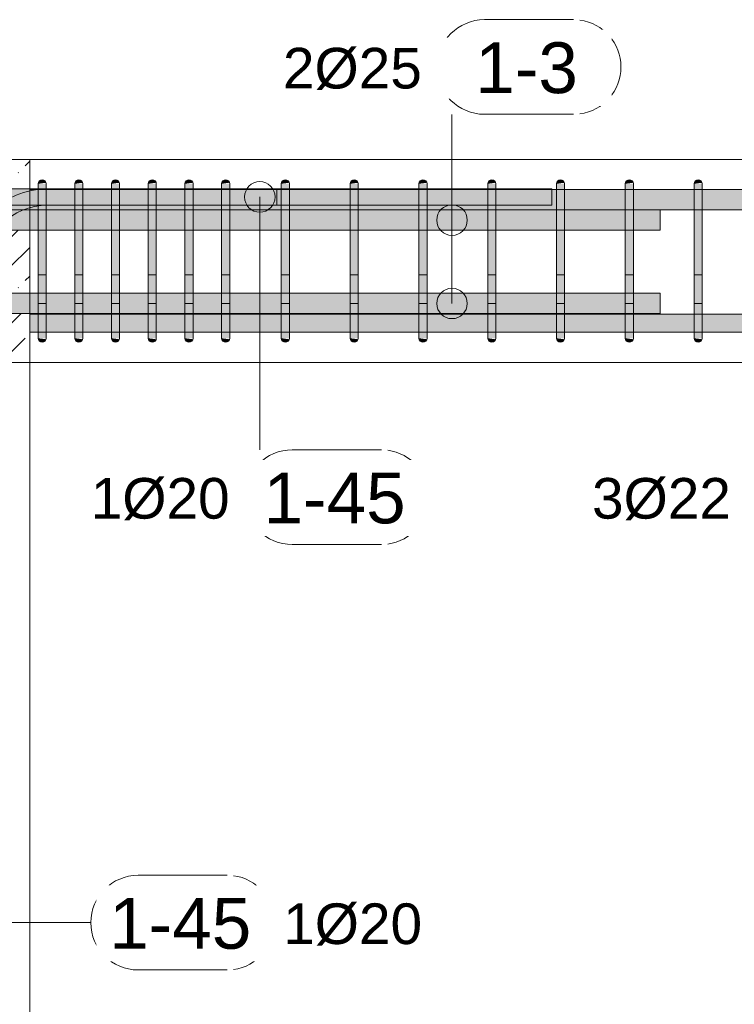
# Model space of a CAD drawing. Header units: millimetres. Extents: x 4307 to 42792, y 1610 to 10025.
# Tile 208 of 256: x 31485 to 32364, y 7881 to 9092. Entities that reach past the tile are written whole.
import ezdxf

# ---------------------------------------------------------------- set-up
doc = ezdxf.new("R2010")
doc.units = ezdxf.units.MM
for name, color, linetype, lineweight in [('S-BEAM', 12, 'Continuous', 9), ('S-COLS', 52, 'Continuous', 9), ('S-RBAR', 171, 'Continuous', 5), ('S-RBAR-IDEN', 171, 'Continuous', 5)]:
    doc.layers.add(name, color=color, linetype=linetype, lineweight=lineweight)
doc.styles.add('Arial', font='arial.ttf', dxfattribs={"height": 50})
doc.styles.add('Arial_1', font='arial.ttf', dxfattribs={"height": 62.5})

# ---------------------------------------------------------------- blocks, each defined once
blk = doc.blocks.new('Popisek výztuže - _Typ_ množství_LEVÝ-573731-V3')
at = {"layer": 'S-RBAR-IDEN'}
for p, q in [((5555.8, 9108.9), (5446.1, 9108.9)), ((5446.1, 8992.5), (5555.8, 8992.5))]:
    blk.add_line(p, q, dxfattribs=at)
for centre, start, end in [((5446.1, 9050.7), 90, 270), ((5555.8, 9050.7), 277.6434, 82.3566)]:
    blk.add_arc(centre, 58.2, start, end, dxfattribs=at)
blk = doc.blocks.new('Popisek výztuže - _Typ_ množství_PRAVÝ-500031-V3')
at = {"layer": 'S-RBAR-IDEN'}
for p, q in [((16609.1, 9085.5), (16499.4, 9085.5)), ((16499.4, 8969.1), (16609.1, 8969.1))]:
    blk.add_line(p, q, dxfattribs=at)
for centre, start, end in [((16499.4, 9027.3), 90, 270), ((16609.1, 9027.3), 277.6434, 82.3566)]:
    blk.add_arc(centre, 58.2, start, end, dxfattribs=at)

msp = doc.modelspace()

# ---------------------------------------------------------------- hatches: boundary and pattern name
at = {"layer": 'S-BEAM', "lineweight": 5}
h = msp.add_hatch(dxfattribs=at)
h.set_pattern_fill('FP_3', color=256, style=0, pattern_type=2)
h.set_pattern_definition([(45, (36176.34, 5500.453), (-35.35534, 35.35534), []), (45, (36211.697, 5500.453), (-17.67767, 53.033), [25, -12.5, 0.8382, -11.662])])
h.paths.add_polyline_path([(31047.4, 8670), (31082.3, 8670), (31082.3, 8702.9), (31081.2, 8703.8), (31076, 8710.9), (31073.4, 8717.2), (31072.4, 8726.4), (31072.4, 8865), (31073.4, 8872.8), (31076.4, 8880), (31081.2, 8886.2), (31088.2, 8891.3), (31094.6, 8894), (31102.4, 8895), (31442.4, 8895), (31450.1, 8894), (31457.4, 8891), (31463.6, 8886.2), (31465.4, 8883.8), (31497.4, 8883.8), (31497.4, 8920), (31047.4, 8920), (31047.4, 8711.3)])
h.paths.add_polyline_path([(31102.3, 8670), (31108.6, 8670), (31108.6, 8695), (31102.3, 8695), (31102.3, 8681.1)])
h.paths.add_polyline_path([(31286.4, 8670), (31402.9, 8670), (31402.9, 8695), (31128.6, 8695), (31128.6, 8670), (31199.1, 8670)])
h.paths.add_polyline_path([(31497.4, 8670), (31497.4, 8730.3), (31472.4, 8730.2), (31472.4, 8725), (31471.4, 8717.2), (31468.4, 8710), (31463.6, 8703.8), (31456.5, 8698.7), (31450.1, 8696), (31442.4, 8695), (31439.4, 8695), (31439.4, 8670), (31461.1, 8670)])
h.paths.add_polyline_path([(31128.6, 8705), (31402.9, 8705), (31402.9, 8722.1), (31395.5, 8729.4), (31149.3, 8729.4), (31128.6, 8708.8)])
h.paths.add_polyline_path([(31442.4, 8705), (31447.6, 8705.7), (31452.4, 8707.7), (31456.9, 8711.3), (31459.7, 8715), (31461.7, 8719.8), (31462.4, 8725), (31461.7, 8729.4), (31439.4, 8729.4), (31439.4, 8705.4)])
h.paths.add_polyline_path([(31102.4, 8705), (31108.6, 8706.1), (31108.6, 8729.4), (31102.3, 8729.4), (31102.3, 8705)])
h.paths.add_polyline_path([(31128.6, 8722.9), (31135.1, 8729.4), (31128.6, 8729.4)])
h.paths.add_polyline_path([(31440.4, 8755.3), (31439.4, 8756.3), (31439.4, 8755.3)])
h.paths.add_polyline_path([(31454.5, 8755.3), (31462.4, 8755.3), (31462.4, 8832.8), (31457, 8832.8), (31450.1, 8823.8), (31442.1, 8804.5), (31439.4, 8783.8), (31439.4, 8770.4)])
h.paths.add_polyline_path([(31128.6, 8755.3), (31402.9, 8755.3), (31402.9, 8832.8), (31128.6, 8832.8), (31128.6, 8783.8)])
h.paths.add_polyline_path([(31108.6, 8755.3), (31108.6, 8759.5), (31104.4, 8755.3)])
h.paths.add_polyline_path([(31472.4, 8755.3), (31497.4, 8755.3), (31497.4, 8832.8), (31472.4, 8832.8), (31472.4, 8771.7)])
h.paths.add_polyline_path([(31102.3, 8767.4), (31108.6, 8773.6), (31108.6, 8813.8), (31105.8, 8807), (31103.2, 8795.5), (31102.3, 8781.6), (31102.3, 8771.7)])
h.paths.add_polyline_path([(31082.4, 8784.5), (31083.4, 8798.5), (31086.6, 8812.8), (31094.8, 8832), (31095.2, 8832.8), (31082.4, 8832.8), (31082.4, 8795.5)])
h.paths.add_polyline_path([(31422.9, 8809.9), (31432.4, 8832.8), (31422.9, 8832.8), (31422.9, 8811.6)])
h.paths.add_polyline_path([(31153.5, 8857.8), (31402.9, 8857.8), (31402.9, 8863.8), (31179.7, 8863.7), (31162.8, 8861.4), (31155.4, 8858.6)])
h.paths.add_polyline_path([(31108.6, 8857.8), (31108.6, 8873.8), (31128.6, 8873.8), (31128.6, 8867.1), (31135.1, 8872), (31157.9, 8880.8), (31180.2, 8883.8), (31199.1, 8883.8), (31448.8, 8883.8), (31447.6, 8884.3), (31442.4, 8885), (31102.4, 8885), (31097.2, 8884.3), (31092.4, 8882.3), (31088.2, 8879.1), (31085.1, 8875), (31083.1, 8870.2), (31082.4, 8865), (31082.4, 8857.8)])
h.paths.add_polyline_path([(31453, 8857.8), (31460.8, 8863.8), (31422.9, 8863.8), (31422.9, 8857.8), (31448.7, 8857.8)])
h.paths.add_polyline_path([(31490.8, 8857.8), (31497.4, 8857.8), (31497.4, 8860.5)])
h.paths.add_polyline_path([(31128.6, 8873.8), (31108.9, 8876.4), (31109.9, 8878.8), (31111.8, 8881.1), (31113.6, 8882.5), (31116, 8883.5), (31118.6, 8883.8), (31121.2, 8883.5), (31123.6, 8882.5), (31125.6, 8880.9), (31127.2, 8878.8), (31128.2, 8876.4)])
at = {"layer": 'S-RBAR'}
for points in [[(31507.5, 8890), (31517.4, 8891.3), (31516.9, 8892.5), (31516.1, 8893.5), (31515, 8894.3), (31513.8, 8894.8), (31512.5, 8895), (31511.2, 8894.8), (31510, 8894.3), (31509, 8893.5), (31508.1, 8892.4), (31507.7, 8891.3)], [(31517.5, 8865), (31517.5, 8890), (31507.5, 8890), (31507.5, 8865)], [(31552.6, 8890), (31562.5, 8891.3), (31562, 8892.5), (31561.2, 8893.5), (31560.1, 8894.3), (31558.9, 8894.8), (31557.6, 8895), (31556.3, 8894.8), (31555.1, 8894.3), (31554.1, 8893.5), (31553.3, 8892.4), (31552.8, 8891.3)], [(31562.6, 8865), (31562.6, 8890), (31552.6, 8890), (31552.6, 8865)], [(31597.7, 8890), (31607.6, 8891.3), (31607.1, 8892.5), (31606.3, 8893.5), (31605.2, 8894.3), (31604, 8894.8), (31602.7, 8895), (31601.5, 8894.8), (31600.2, 8894.3), (31599.2, 8893.5), (31598.4, 8892.4), (31597.9, 8891.3)], [(31607.7, 8865), (31607.7, 8890), (31597.7, 8890), (31597.7, 8865)], [(31642.9, 8890), (31652.7, 8891.3), (31652.2, 8892.5), (31651.4, 8893.5), (31650.4, 8894.3), (31649.1, 8894.8), (31647.9, 8895), (31646.6, 8894.8), (31645.4, 8894.3), (31644.3, 8893.5), (31643.5, 8892.4), (31643, 8891.3)], [(31652.9, 8865), (31652.9, 8890), (31642.9, 8890), (31642.9, 8865)], [(31688, 8890), (31697.8, 8891.3), (31697.3, 8892.5), (31696.5, 8893.5), (31695.5, 8894.3), (31694.3, 8894.8), (31693, 8895), (31691.7, 8894.8), (31690.5, 8894.3), (31689.4, 8893.5), (31688.6, 8892.4), (31688.1, 8891.3)], [(31698, 8865), (31698, 8890), (31688, 8890), (31688, 8865)], [(31733.1, 8890), (31742.9, 8891.3), (31742.4, 8892.5), (31741.6, 8893.5), (31740.6, 8894.3), (31739.4, 8894.8), (31738.1, 8895), (31736.8, 8894.8), (31735.6, 8894.3), (31734.5, 8893.5), (31733.7, 8892.4), (31733.2, 8891.3)], [(31743.1, 8865), (31743.1, 8890), (31733.1, 8890), (31733.1, 8865)], [(31806.5, 8890), (31816.4, 8891.3), (31815.9, 8892.5), (31815.1, 8893.5), (31814, 8894.3), (31812.8, 8894.8), (31811.5, 8895), (31810.3, 8894.8), (31809, 8894.3), (31808, 8893.5), (31807.2, 8892.4), (31806.7, 8891.3)], [(31816.5, 8865), (31816.4, 8890), (31806.5, 8890), (31806.5, 8865), (31810.3, 8865)], [(31891.2, 8890), (31901, 8891.3), (31900.5, 8892.5), (31899.7, 8893.5), (31897.7, 8894.7), (31897.5, 8894.8), (31896.2, 8895), (31894.9, 8894.8), (31893.7, 8894.3), (31892.6, 8893.5), (31891.8, 8892.4), (31891.3, 8891.3)], [(31901.2, 8865), (31901, 8890), (31891.2, 8890), (31891.2, 8865), (31897.7, 8865)], [(31975.8, 8890), (31985.6, 8891.3), (31985, 8892.7), (31984.3, 8893.5), (31983.3, 8894.3), (31982.1, 8894.8), (31980.8, 8895), (31979.5, 8894.8), (31978.3, 8894.3), (31977.2, 8893.5), (31976.4, 8892.4), (31975.9, 8891.3)], [(31985.8, 8865), (31985.6, 8890), (31975.8, 8890), (31975.8, 8865), (31985, 8865)], [(32060.4, 8890), (32070.2, 8891.3), (32069.7, 8892.5), (32068.9, 8893.5), (32067.9, 8894.3), (32066.7, 8894.8), (32065.4, 8895), (32064.1, 8894.8), (32062.9, 8894.3), (32061.9, 8893.5), (32061, 8892.4), (32060.6, 8891.3)], [(32070.4, 8865), (32070.4, 8890), (32060.4, 8890), (32060.4, 8865)], [(32145, 8890), (32154.8, 8891.3), (32154.3, 8892.5), (32153.5, 8893.5), (32152.5, 8894.3), (32151.3, 8894.8), (32150, 8895), (32148.7, 8894.8), (32147.5, 8894.3), (32146.5, 8893.5), (32145.6, 8892.4), (32145.2, 8891.3)], [(32155, 8865), (32155, 8890), (32145, 8890), (32145, 8865)], [(32229.6, 8890), (32239.5, 8891.3), (32239, 8892.5), (32238.2, 8893.5), (32237.1, 8894.3), (32235.9, 8894.8), (32234.6, 8895), (32233.3, 8894.8), (32232.1, 8894.3), (32231.1, 8893.5), (32230.2, 8892.4), (32229.8, 8891.3)], [(32239.6, 8865), (32239.6, 8890), (32229.6, 8890), (32229.6, 8865)], [(32314.2, 8890), (32324.1, 8891.3), (32323.6, 8892.5), (32322.8, 8893.5), (32321.7, 8894.3), (32320.5, 8894.8), (32319.2, 8895), (32317.9, 8894.8), (32316.7, 8894.3), (32315.7, 8893.5), (32314.9, 8892.4), (32314.4, 8891.3)], [(32324.2, 8865), (32324.2, 8890), (32314.2, 8890), (32314.2, 8865)], [(31517.5, 8725), (31517.5, 8865), (31507.5, 8865), (31507.5, 8725)], [(31562.6, 8725), (31562.6, 8865), (31552.6, 8865), (31552.6, 8725)], [(31607.7, 8725), (31607.7, 8865), (31597.7, 8865), (31597.7, 8725)], [(31652.9, 8725), (31652.9, 8865), (31642.9, 8865), (31642.9, 8725)], [(31698, 8725), (31698, 8865), (31688, 8865), (31688, 8725)], [(31743.1, 8725), (31743.1, 8865), (31733.1, 8865), (31733.1, 8725)], [(31816.5, 8725), (31816.5, 8865), (31806.5, 8865), (31806.5, 8725), (31810.3, 8725)], [(31897.7, 8725), (31901.2, 8725), (31901.2, 8865), (31891.2, 8865), (31891.2, 8725)], [(31985.8, 8725), (31985.8, 8865), (31975.8, 8865), (31975.8, 8725), (31985, 8725)], [(32070.4, 8725), (32070.4, 8865), (32060.4, 8865), (32060.4, 8725)], [(32155, 8725), (32155, 8865), (32145, 8865), (32145, 8725)], [(32239.6, 8725), (32239.6, 8865), (32229.6, 8865), (32229.6, 8725)], [(32324.2, 8725), (32324.2, 8865), (32314.2, 8865), (32314.2, 8725)], [(31517.4, 8700), (31517.5, 8700), (31517.5, 8725), (31507.5, 8725), (31507.5, 8700), (31512.5, 8700)], [(31562.5, 8700), (31562.6, 8700), (31562.6, 8725), (31552.6, 8725), (31552.6, 8700), (31557.6, 8700)], [(31607.6, 8700), (31607.7, 8700), (31607.7, 8725), (31597.7, 8725), (31597.7, 8700), (31602.7, 8700)], [(31652.7, 8700), (31652.9, 8700), (31652.9, 8725), (31642.9, 8725), (31642.9, 8700), (31647.9, 8700)], [(31697.8, 8700), (31698, 8700), (31698, 8725), (31688, 8725), (31688, 8700), (31693, 8700)], [(31742.9, 8700), (31743.1, 8700), (31743.1, 8725), (31733.1, 8725), (31733.1, 8700), (31738.1, 8700)], [(31816.4, 8700), (31816.5, 8700), (31816.5, 8725), (31806.5, 8725), (31806.5, 8700), (31811.5, 8700)], [(31901, 8700), (31901.2, 8700), (31901.2, 8725), (31891.2, 8725), (31891.2, 8700), (31897.7, 8700)], [(31985.6, 8700), (31985.8, 8700), (31985.8, 8725), (31975.8, 8725), (31975.8, 8700), (31985, 8700)], [(32070.2, 8700), (32070.4, 8700), (32070.4, 8725), (32060.4, 8725), (32060.4, 8700), (32065.4, 8700)], [(32154.8, 8700), (32155, 8700), (32155, 8725), (32145, 8725), (32145, 8700), (32150, 8700)], [(32239.5, 8700), (32239.6, 8700), (32239.6, 8725), (32229.6, 8725), (32229.6, 8700), (32234.6, 8700)], [(32324.1, 8700), (32324.2, 8700), (32324.2, 8725), (32314.2, 8725), (32314.2, 8700), (32319.2, 8700)], [(31512.5, 8695), (31513.8, 8695.2), (31515, 8695.7), (31516.1, 8696.5), (31516.9, 8697.5), (31517.4, 8698.7), (31507.5, 8700), (31507.7, 8698.7), (31508.2, 8697.5), (31509, 8696.5), (31510, 8695.7), (31511.2, 8695.2)], [(31557.6, 8695), (31558.9, 8695.2), (31560.1, 8695.7), (31561.2, 8696.5), (31562, 8697.5), (31562.5, 8698.7), (31552.6, 8700), (31552.8, 8698.7), (31553.3, 8697.5), (31554.1, 8696.5), (31555.1, 8695.7), (31556.3, 8695.2)], [(31602.7, 8695), (31604, 8695.2), (31605.2, 8695.7), (31606.3, 8696.5), (31607.1, 8697.5), (31607.6, 8698.7), (31597.7, 8700), (31597.9, 8698.7), (31598.4, 8697.5), (31599.2, 8696.5), (31600.2, 8695.7), (31601.5, 8695.2)], [(31647.9, 8695), (31649.1, 8695.2), (31650.4, 8695.7), (31651.4, 8696.5), (31652.2, 8697.5), (31652.7, 8698.7), (31642.9, 8700), (31643, 8698.7), (31643.5, 8697.5), (31644.3, 8696.5), (31645.4, 8695.7), (31646.6, 8695.2)], [(31693, 8695), (31694.3, 8695.2), (31695.5, 8695.7), (31696.5, 8696.5), (31697.3, 8697.5), (31697.8, 8698.7), (31688, 8700), (31688.1, 8698.7), (31688.6, 8697.5), (31689.4, 8696.5), (31690.5, 8695.7), (31691.7, 8695.2)], [(31738.1, 8695), (31739.4, 8695.2), (31740.6, 8695.7), (31741.6, 8696.5), (31742.4, 8697.5), (31742.9, 8698.7), (31733.1, 8700), (31733.2, 8698.7), (31733.7, 8697.5), (31734.5, 8696.5), (31735.6, 8695.7), (31736.8, 8695.2)], [(31811.5, 8695), (31812.8, 8695.2), (31814, 8695.7), (31815.1, 8696.5), (31815.9, 8697.5), (31816.4, 8698.7), (31806.5, 8700), (31806.7, 8698.7), (31807.2, 8697.5), (31808, 8696.5), (31809, 8695.7), (31810.3, 8695.2)], [(31896.2, 8695), (31897.7, 8695.3), (31898.7, 8695.7), (31899.7, 8696.5), (31900.5, 8697.5), (31901, 8698.7), (31891.2, 8700), (31891.3, 8698.7), (31891.8, 8697.5), (31892.6, 8696.5), (31893.7, 8695.7), (31894.9, 8695.2)], [(31980.8, 8695), (31982.1, 8695.2), (31983.3, 8695.7), (31985, 8697.3), (31985.1, 8697.5), (31985.6, 8698.7), (31975.8, 8700), (31975.9, 8698.7), (31976.4, 8697.5), (31977.2, 8696.5), (31978.3, 8695.7), (31979.5, 8695.2)], [(32065.4, 8695), (32066.7, 8695.2), (32067.9, 8695.7), (32068.9, 8696.5), (32069.7, 8697.5), (32070.2, 8698.7), (32060.4, 8700), (32060.6, 8698.7), (32061.1, 8697.5), (32061.9, 8696.5), (32062.9, 8695.7), (32064.1, 8695.2)], [(32150, 8695), (32151.3, 8695.2), (32152.5, 8695.7), (32153.5, 8696.5), (32154.3, 8697.5), (32154.8, 8698.7), (32145, 8700), (32145.2, 8698.7), (32145.7, 8697.5), (32146.5, 8696.5), (32147.5, 8695.7), (32148.7, 8695.2)], [(32234.6, 8695), (32235.9, 8695.2), (32237.1, 8695.7), (32238.2, 8696.5), (32239, 8697.5), (32239.5, 8698.7), (32229.6, 8700), (32229.8, 8698.7), (32230.3, 8697.5), (32231.1, 8696.5), (32232.1, 8695.7), (32233.3, 8695.2)], [(32319.2, 8695), (32320.5, 8695.2), (32321.7, 8695.7), (32322.8, 8696.5), (32323.6, 8697.5), (32324.1, 8698.7), (32314.2, 8700), (32314.4, 8698.7), (32314.9, 8697.5), (32315.7, 8696.5), (32316.7, 8695.7), (32317.9, 8695.2)]]:
    msp.add_hatch(color=7, dxfattribs=at).paths.add_polyline_path(points)
h = msp.add_hatch(color=7, dxfattribs=at)
h.paths.add_polyline_path([(31439.2, 8863.8), (31462.4, 8863.8), (31462.4, 8865), (31461.7, 8870.2), (31459.7, 8875), (31456.5, 8879.1), (31452.4, 8882.3), (31448.8, 8883.8), (31412.9, 8883.8), (31415.5, 8883.5), (31417.9, 8882.5), (31419.9, 8880.9), (31421.5, 8878.8), (31422.5, 8876.4), (31422.9, 8872.7), (31422.9, 8863.8)])
h.paths.add_polyline_path([(31182.2, 8863.8), (31402.9, 8864), (31402.9, 8873.8), (31422.9, 8873.8), (31403.2, 8876.4), (31404.2, 8878.8), (31405.8, 8880.9), (31407.9, 8882.5), (31410.3, 8883.5), (31412.9, 8883.8), (31182.2, 8883.8)])
h.paths.add_polyline_path([(31472.4, 8863.8), (31497.4, 8863.8), (31497.4, 8882.8), (31507.5, 8882.8), (31507.5, 8883.8), (31465.4, 8883.8), (31468.7, 8879.1), (31471.4, 8872.8), (31472.4, 8865)])
h.paths.add_polyline_path([(31548.4, 8882.8), (31552.6, 8882.8), (31552.6, 8883.8), (31517.5, 8883.8), (31517.5, 8882.8)])
h.paths.add_polyline_path([(31562.6, 8882.8), (31597.7, 8882.8), (31597.7, 8883.8), (31562.6, 8883.8)])
h.paths.add_polyline_path([(31723, 8882.8), (31733.1, 8882.8), (31733.1, 8883.8), (31698, 8883.8), (31698, 8882.8)])
h.paths.add_polyline_path([(31743.1, 8882.8), (31801.2, 8882.8), (31801.2, 8883.8), (31743.1, 8883.8)])
h.paths.add_polyline_path([(31688, 8882.8), (31688, 8883.8), (31652.9, 8883.8), (31652.9, 8882.8), (31679.4, 8882.8)])
h.paths.add_polyline_path([(31607.7, 8882.8), (31642.9, 8882.8), (31642.9, 8883.8), (31607.7, 8883.8)])
h = msp.add_hatch(color=7, dxfattribs=at)
h.paths.add_polyline_path([(33107.1, 8857.8), (33107.1, 8882.8), (32923, 8882.8), (32923, 8857.8), (33032.8, 8857.8)])
h.paths.add_polyline_path([(32913, 8857.8), (32913, 8882.8), (32723.6, 8882.8), (32723.6, 8857.8), (32858.2, 8857.8)])
h.paths.add_polyline_path([(32713.6, 8857.8), (32713.6, 8882.8), (32524.2, 8882.8), (32524.2, 8857.8), (32683.5, 8857.8)])
h.paths.add_polyline_path([(32508.9, 8857.8), (32514.2, 8857.8), (32514.2, 8882.8), (32324.2, 8882.8), (32324.2, 8857.8), (32334.3, 8857.8)])
h.paths.add_polyline_path([(32314.2, 8857.8), (32314.2, 8882.8), (32239.6, 8882.8), (32239.6, 8857.8), (32246.9, 8857.8)])
h.paths.add_polyline_path([(32229.6, 8857.8), (32229.6, 8882.8), (32155, 8882.8), (32155, 8857.8), (32159.6, 8857.8)])
h.paths.add_polyline_path([(32145, 8857.8), (32145, 8882.8), (32070.4, 8882.8), (32070.4, 8857.8), (32072.3, 8857.8)])
h.paths.add_polyline_path([(32060.4, 8857.8), (32060.4, 8882.8), (31985.8, 8882.8), (31985.8, 8857.8), (32028.6, 8857.8)])
h.paths.add_polyline_path([(31975.8, 8857.8), (31975.8, 8882.8), (31901.2, 8882.8), (31901.2, 8857.8), (31941.3, 8857.8)])
h.paths.add_polyline_path([(31891.2, 8857.8), (31891.2, 8882.8), (31816.5, 8882.8), (31816.5, 8857.8), (31854, 8857.8)])
h.paths.add_polyline_path([(31806.5, 8857.8), (31806.5, 8882.8), (31743.1, 8882.8), (31743.1, 8857.8), (31766.7, 8857.8)])
h.paths.add_polyline_path([(31733.1, 8857.8), (31733.1, 8882.8), (31698, 8882.8), (31698, 8857.8), (31723, 8857.8)])
h.paths.add_polyline_path([(31679.4, 8857.8), (31688, 8857.8), (31688, 8882.8), (31652.9, 8882.8), (31652.9, 8857.8)])
h.paths.add_polyline_path([(31642.9, 8857.8), (31642.9, 8882.8), (31607.7, 8882.8), (31607.7, 8857.8), (31635.7, 8857.8)])
h.paths.add_polyline_path([(31597.7, 8857.8), (31597.7, 8882.8), (31562.6, 8882.8), (31562.6, 8857.8), (31592, 8857.8)])
h.paths.add_polyline_path([(31552.6, 8857.8), (31552.6, 8882.8), (31517.5, 8882.8), (31517.5, 8857.8), (31548.4, 8857.8)])
h.paths.add_polyline_path([(31507.5, 8857.8), (31507.5, 8882.8), (31497.4, 8882.8), (31497.4, 8857.8), (31504.7, 8857.8)])
h = msp.add_hatch(color=7, dxfattribs=at)
h.paths.add_polyline_path([(32139.4, 8882.8), (32139.4, 8883.8), (32070.4, 8883.8), (32070.4, 8882.8), (32072.3, 8882.8)])
h.paths.add_polyline_path([(31806.5, 8882.8), (31806.5, 8883.8), (31801.2, 8883.8), (31801.2, 8882.8)])
h.paths.add_polyline_path([(31816.5, 8882.8), (31891.2, 8882.8), (31891.2, 8883.8), (31816.5, 8883.8)])
h.paths.add_polyline_path([(32060.4, 8882.8), (32060.4, 8883.8), (31985.8, 8883.8), (31985.8, 8882.8), (32028.6, 8882.8)])
h.paths.add_polyline_path([(31901.2, 8882.8), (31975.8, 8882.8), (31975.8, 8883.8), (31901.2, 8883.8)])
h = msp.add_hatch(color=7, dxfattribs=at)
h.paths.add_polyline_path([(32272.4, 8832.8), (32272.4, 8857.8), (32239.6, 8857.8), (32239.6, 8832.8), (32246.9, 8832.8)])
h.paths.add_polyline_path([(32229.6, 8832.8), (32229.6, 8857.8), (32155, 8857.8), (32155, 8832.8), (32159.6, 8832.8)])
h.paths.add_polyline_path([(32145, 8832.8), (32145, 8857.8), (32070.4, 8857.8), (32070.4, 8832.8), (32072.3, 8832.8)])
h.paths.add_polyline_path([(32060.4, 8832.8), (32060.4, 8857.8), (31985.8, 8857.8), (31985.8, 8832.8), (32028.6, 8832.8)])
h.paths.add_polyline_path([(31975.8, 8832.8), (31975.8, 8857.8), (31901.2, 8857.8), (31901.2, 8832.8), (31941.3, 8832.8)])
h.paths.add_polyline_path([(31891.2, 8832.8), (31891.2, 8857.8), (31816.5, 8857.8), (31816.5, 8832.8), (31854, 8832.8)])
h.paths.add_polyline_path([(31806.5, 8832.8), (31806.5, 8857.8), (31743.1, 8857.8), (31743.1, 8832.8), (31766.7, 8832.8)])
h.paths.add_polyline_path([(31698, 8832.8), (31733.1, 8832.8), (31733.1, 8857.8), (31698, 8857.8)])
h.paths.add_polyline_path([(31679.4, 8832.8), (31688, 8832.8), (31688, 8857.8), (31652.9, 8857.8), (31652.9, 8832.8)])
h.paths.add_polyline_path([(31635.7, 8832.8), (31642.9, 8832.8), (31642.9, 8857.8), (31607.7, 8857.8), (31607.7, 8832.8)])
h.paths.add_polyline_path([(31552.6, 8832.8), (31552.6, 8857.8), (31517.5, 8857.8), (31517.5, 8832.8), (31548.4, 8832.8)])
h.paths.add_polyline_path([(31597.7, 8832.8), (31597.7, 8857.8), (31562.6, 8857.8), (31562.6, 8832.8), (31592, 8832.8)])
h.paths.add_polyline_path([(31507.5, 8832.8), (31507.5, 8857.8), (31472.4, 8857.8), (31472.4, 8832.8), (31504.7, 8832.8)])
h.paths.add_polyline_path([(31402.9, 8832.8), (31402.9, 8857.8), (31128.6, 8857.8), (31128.6, 8832.8), (31373.7, 8832.8)])
h.paths.add_polyline_path([(31461.1, 8832.8), (31462.4, 8832.8), (31462.4, 8857.8), (31422.9, 8857.8), (31422.9, 8832.8)])
h.paths.add_polyline_path([(31108.6, 8832.8), (31108.6, 8857.8), (31082.4, 8857.8), (31082.4, 8832.8)])
h = msp.add_hatch(color=7, dxfattribs=at)
h.paths.add_polyline_path([(31439.4, 8783.8), (31442.1, 8804.5), (31450.1, 8823.8), (31457, 8832.8), (31432.4, 8832.8), (31422.9, 8809.5), (31422.9, 8783.8)])
h.paths.add_polyline_path([(31490.8, 8857.8), (31497.4, 8860.5), (31497.4, 8863.8), (31472.4, 8863.8), (31472.4, 8857.8), (31479.4, 8857.8)])
h.paths.add_polyline_path([(31461.1, 8857.8), (31462.4, 8857.8), (31462.4, 8863.8), (31460.8, 8863.8), (31453, 8857.8)])
h = msp.add_hatch(color=7, dxfattribs=at)
h.paths.add_polyline_path([(32272.4, 8730.3), (32272.4, 8755.3), (32239.6, 8755.3), (32239.6, 8730.3), (32246.9, 8730.3)])
h.paths.add_polyline_path([(32229.6, 8730.3), (32229.6, 8755.3), (32155, 8755.3), (32155, 8730.3), (32159.6, 8730.3)])
h.paths.add_polyline_path([(32145, 8730.3), (32145, 8755.3), (32070.4, 8755.3), (32070.4, 8730.3), (32072.3, 8730.3)])
h.paths.add_polyline_path([(32060.4, 8730.3), (32060.4, 8755.3), (31985.8, 8755.3), (31985.8, 8730.3), (32028.6, 8730.3)])
h.paths.add_polyline_path([(31975.8, 8730.3), (31975.8, 8755.3), (31901.2, 8755.3), (31901.2, 8730.3), (31941.3, 8730.3)])
h.paths.add_polyline_path([(31891.2, 8730.3), (31891.2, 8755.3), (31816.5, 8755.3), (31816.5, 8730.3), (31854, 8730.3)])
h.paths.add_polyline_path([(31806.5, 8730.3), (31806.5, 8755.3), (31743.1, 8755.3), (31743.1, 8730.3), (31766.7, 8730.3)])
h.paths.add_polyline_path([(31723, 8730.3), (31733.1, 8730.3), (31733.1, 8755.3), (31698, 8755.3), (31698, 8730.3)])
h.paths.add_polyline_path([(31688, 8730.3), (31688, 8755.3), (31652.9, 8755.3), (31652.9, 8730.3), (31679.4, 8730.3)])
h.paths.add_polyline_path([(31642.9, 8730.3), (31642.9, 8755.3), (31607.7, 8755.3), (31607.7, 8730.3), (31635.7, 8730.3)])
h.paths.add_polyline_path([(31592, 8730.3), (31597.7, 8730.3), (31597.7, 8755.3), (31562.6, 8755.3), (31562.6, 8730.3)])
h.paths.add_polyline_path([(31548.4, 8730.3), (31552.6, 8730.3), (31552.6, 8755.3), (31517.5, 8755.3), (31517.5, 8730.3)])
h.paths.add_polyline_path([(31507.5, 8730.3), (31507.5, 8755.3), (31472.4, 8755.3), (31472.4, 8730.3), (31504.7, 8730.3)])
h.paths.add_polyline_path([(31456.5, 8730.3), (31461.6, 8730.3), (31459.7, 8735), (31455.7, 8740), (31440.4, 8755.3), (31422.9, 8755.3), (31422.9, 8730.3), (31428.2, 8730.3)])
h.paths.add_polyline_path([(31394.6, 8730.3), (31385.8, 8739.1), (31392.9, 8746.2), (31402.9, 8736.2), (31402.9, 8755.3), (31128.6, 8755.3), (31128.6, 8730.3), (31136, 8730.3), (31151.9, 8746.2), (31158.9, 8739.1), (31150.1, 8730.3), (31385.8, 8730.3)])
h.paths.add_polyline_path([(31085.1, 8730.3), (31108.6, 8730.3), (31108.6, 8755.3), (31104.4, 8755.3), (31088.2, 8739.1), (31085.1, 8735), (31083.1, 8730.3)])
h.paths.add_polyline_path([(31462.4, 8747.4), (31462.4, 8755.3), (31454.5, 8755.3), (31461.1, 8748.7)])
h.paths.add_polyline_path([(31082.4, 8747.4), (31090.3, 8755.3), (31082.4, 8755.3)])
h = msp.add_hatch(color=7, dxfattribs=at)
h.paths.add_polyline_path([(31497.4, 8707.6), (31507.5, 8707.9), (31507.5, 8729.6), (31497.4, 8729.6), (31497.4, 8711.3)])
h.paths.add_polyline_path([(33993.3, 8707.6), (33999.6, 8707.9), (33999.6, 8729.6), (33920.5, 8729.6), (33920.5, 8707.6), (33949.7, 8707.6)])
h.paths.add_polyline_path([(34037, 8707.6), (34088.7, 8707.9), (34088.7, 8729.6), (34009.6, 8729.6), (34009.6, 8707.6)])
h.paths.add_polyline_path([(31517.5, 8707.6), (31552.6, 8707.9), (31552.6, 8729.6), (31517.5, 8729.6), (31517.5, 8707.9)])
h.paths.add_polyline_path([(33906, 8707.6), (33910.5, 8707.9), (33910.5, 8729.6), (33720.5, 8729.6), (33720.5, 8707.6), (33731.4, 8707.6)])
h.paths.add_polyline_path([(31562.6, 8707.6), (31597.7, 8707.9), (31597.7, 8729.6), (31562.6, 8729.6), (31562.6, 8707.9)])
h.paths.add_polyline_path([(33687.7, 8707.6), (33710.5, 8707.9), (33710.5, 8729.6), (33521.1, 8729.6), (33521.1, 8707.6), (33644.1, 8707.6)])
h.paths.add_polyline_path([(31607.7, 8707.6), (31642.9, 8707.9), (31642.9, 8729.6), (31607.7, 8729.6), (31607.7, 8707.9)])
h.paths.add_polyline_path([(31652.9, 8707.6), (31688, 8707.9), (31688, 8729.6), (31652.9, 8729.6), (31652.9, 8707.9)])
h.paths.add_polyline_path([(33469.4, 8707.6), (33511.1, 8707.9), (33511.1, 8729.6), (33321.8, 8729.6), (33321.8, 8707.6), (33382.1, 8707.6)])
h.paths.add_polyline_path([(31698, 8707.6), (31733.1, 8707.9), (31733.1, 8729.6), (31698, 8729.6), (31698, 8707.9)])
h.paths.add_polyline_path([(33294.8, 8707.6), (33311.8, 8707.9), (33311.8, 8729.6), (33122.4, 8729.6), (33122.4, 8707.6), (33207.5, 8707.6)])
h.paths.add_polyline_path([(31743.1, 8707.6), (31806.5, 8707.9), (31806.5, 8729.6), (31743.1, 8729.6), (31743.1, 8707.9)])
h.paths.add_polyline_path([(33076.5, 8707.6), (33112.4, 8707.9), (33112.4, 8729.6), (32923, 8729.6), (32923, 8707.6), (33032.8, 8707.6)])
h.paths.add_polyline_path([(34866.5, 8707.6), (34886, 8707.9), (34886, 8729.6), (34847.3, 8729.6), (34847.3, 8707.6)])
h.paths.add_polyline_path([(34897.4, 8707.6), (34897.4, 8729.6), (34896, 8729.6), (34896, 8707.6)])
h.paths.add_polyline_path([(34098.7, 8707.6), (34177.9, 8707.9), (34177.9, 8729.6), (34098.7, 8729.6), (34098.7, 8707.9)])
h.paths.add_polyline_path([(34822.9, 8707.6), (34837.3, 8707.9), (34837.3, 8729.6), (34798.6, 8729.6), (34798.6, 8707.6)])
h.paths.add_polyline_path([(34779.2, 8707.6), (34788.6, 8707.9), (34788.6, 8729.6), (34749.9, 8729.6), (34749.9, 8707.6)])
h.paths.add_polyline_path([(34187.9, 8707.6), (34267, 8707.9), (34267, 8729.6), (34187.9, 8729.6), (34187.9, 8707.9)])
h.paths.add_polyline_path([(31816.5, 8707.6), (31891.2, 8707.9), (31891.2, 8729.6), (31816.5, 8729.6), (31816.5, 8707.9)])
h.paths.add_polyline_path([(34277, 8707.6), (34356.1, 8707.9), (34356.1, 8729.6), (34277, 8729.6), (34277, 8707.9)])
h.paths.add_polyline_path([(31901.2, 8707.6), (31975.8, 8707.9), (31975.8, 8729.6), (31901.2, 8729.6), (31901.2, 8707.9)])
h.paths.add_polyline_path([(34366.1, 8707.6), (34445.2, 8707.9), (34445.2, 8729.6), (34366.1, 8729.6), (34366.1, 8707.9)])
h.paths.add_polyline_path([(34455.2, 8707.6), (34545.2, 8707.9), (34545.2, 8729.6), (34455.2, 8729.6), (34455.2, 8707.9)])
h.paths.add_polyline_path([(34555.2, 8707.6), (34593.9, 8707.9), (34593.9, 8729.6), (34555.2, 8729.6), (34555.2, 8707.9)])
h.paths.add_polyline_path([(34603.9, 8707.6), (34642.6, 8707.9), (34642.6, 8729.6), (34603.9, 8729.6), (34603.9, 8707.9)])
h.paths.add_polyline_path([(34652.6, 8707.6), (34691.3, 8707.9), (34691.3, 8729.6), (34652.6, 8729.6), (34652.6, 8707.9)])
h.paths.add_polyline_path([(34701.3, 8707.6), (34739.9, 8707.9), (34739.9, 8729.6), (34701.3, 8729.6), (34701.3, 8707.9)])
h.paths.add_polyline_path([(32901.8, 8707.6), (32913, 8707.9), (32913, 8729.6), (32723.6, 8729.6), (32723.6, 8707.6), (32858.2, 8707.6)])
h.paths.add_polyline_path([(32683.5, 8707.6), (32713.6, 8707.9), (32713.6, 8729.6), (32524.2, 8729.6), (32524.2, 8707.6), (32596.2, 8707.6)])
h.paths.add_polyline_path([(32508.9, 8707.6), (32514.2, 8707.9), (32514.2, 8729.6), (32324.2, 8729.6), (32324.2, 8707.6), (32334.3, 8707.6)])
h.paths.add_polyline_path([(32290.6, 8707.6), (32314.2, 8707.9), (32314.2, 8729.6), (32239.6, 8729.6), (32239.6, 8707.6), (32246.9, 8707.6)])
h.paths.add_polyline_path([(32203.3, 8707.6), (32229.6, 8707.9), (32229.6, 8729.6), (32155, 8729.6), (32155, 8707.6), (32159.6, 8707.6)])
h.paths.add_polyline_path([(32116, 8707.6), (32145, 8707.9), (32145, 8729.6), (32070.4, 8729.6), (32070.4, 8707.6), (32072.3, 8707.6)])
h.paths.add_polyline_path([(31985.8, 8707.6), (32060.4, 8707.9), (32060.4, 8729.6), (31985.8, 8729.6), (31985.8, 8707.9)])

# ---------------------------------------------------------------- linework, layer by layer
at = {"layer": 'S-BEAM', "lineweight": 18}
for p, q in [((31497.4, 8920), (31047.4, 8920)), ((31497.4, 8670), (31497.4, 8920)), ((31047.4, 8670), (31497.4, 8670))]:
    msp.add_line(p, q, dxfattribs=at)
at = {"layer": 'S-BEAM'}
for p, q in [((31497.4, 8920), (34737.4, 8920)), ((31497.4, 8920), (34737.4, 8920)), ((31047.4, 8670), (31497.4, 8670)), ((34737.4, 8670), (31497.4, 8670)), ((31497.4, 8670), (34737.4, 8670))]:
    msp.add_line(p, q, dxfattribs=at)
at = {"layer": 'S-COLS'}
for p, q in [((31047.4, 8920), (31497.4, 8920)), ((31497.4, 8670), (31497.4, 6370)), ((31497.4, 6370), (31497.4, 8670))]:
    msp.add_line(p, q, dxfattribs=at)
at = {"layer": 'S-RBAR'}
for p, q in [((31507.5, 8890), (31507.5, 8865)), ((31507.5, 8890), (31507.5, 8865)), ((31517.5, 8890), (31517.5, 8865)), ((31517.5, 8890), (31517.5, 8865)), ((31552.6, 8890), (31552.6, 8865)), ((31552.6, 8890), (31552.6, 8865)), ((31562.6, 8890), (31562.6, 8865)), ((31562.6, 8890), (31562.6, 8865)), ((31597.7, 8890), (31597.7, 8865)), ((31597.7, 8890), (31597.7, 8865)), ((31607.7, 8890), (31607.7, 8865)), ((31607.7, 8890), (31607.7, 8865)), ((31642.9, 8890), (31642.9, 8865)), ((31642.9, 8890), (31642.9, 8865)), ((31652.9, 8890), (31652.9, 8865)), ((31652.9, 8890), (31652.9, 8865)), ((31688, 8890), (31688, 8865)), ((31688, 8890), (31688, 8865)), ((31698, 8890), (31698, 8865)), ((31698, 8890), (31698, 8865)), ((31733.1, 8890), (31733.1, 8865)), ((31733.1, 8890), (31733.1, 8865)), ((31743.1, 8890), (31743.1, 8865)), ((31743.1, 8890), (31743.1, 8865)), ((31806.5, 8890), (31806.5, 8865)), ((31806.5, 8890), (31806.5, 8865)), ((31816.5, 8890), (31816.5, 8865)), ((31816.5, 8890), (31816.5, 8865)), ((31891.2, 8890), (31891.2, 8865)), ((31891.2, 8890), (31891.2, 8865)), ((31901.2, 8890), (31901.2, 8865)), ((31901.2, 8890), (31901.2, 8865)), ((31975.8, 8890), (31975.8, 8865)), ((31975.8, 8890), (31975.8, 8865)), ((31985.8, 8890), (31985.8, 8865)), ((31985.8, 8890), (31985.8, 8865)), ((32060.4, 8890), (32060.4, 8865)), ((32060.4, 8890), (32060.4, 8865)), ((32070.4, 8890), (32070.4, 8865)), ((32070.4, 8890), (32070.4, 8865)), ((32145, 8890), (32145, 8865)), ((32145, 8890), (32145, 8865)), ((32155, 8890), (32155, 8865)), ((32155, 8890), (32155, 8865)), ((32229.6, 8890), (32229.6, 8865)), ((32229.6, 8890), (32229.6, 8865)), ((32239.6, 8890), (32239.6, 8865)), ((32239.6, 8890), (32239.6, 8865)), ((32314.2, 8890), (32314.2, 8865)), ((32314.2, 8890), (32314.2, 8865)), ((32324.2, 8890), (32324.2, 8865)), ((32324.2, 8890), (32324.2, 8865)), ((31182.2, 8883.8), (31801.2, 8883.8)), ((31497.4, 8882.8), (33107.1, 8882.8)), ((31497.4, 8857.8), (31497.4, 8882.8)), ((31497.4, 8882.8), (33107.1, 8882.8)), ((31497.4, 8857.8), (31497.4, 8882.8)), ((31497.4, 8882.8), (33107.1, 8882.8)), ((31497.4, 8857.8), (31497.4, 8882.8)), ((31519.4, 8883.8), (32139.4, 8883.8)), ((31801.2, 8863.8), (31801.2, 8883.8)), ((32139.4, 8863.8), (32139.4, 8883.8)), ((31072.4, 8857.8), (32272.4, 8857.8)), ((31072.4, 8857.8), (32272.4, 8857.8)), ((31182.2, 8863.8), (31801.2, 8863.8)), ((31497.4, 8857.8), (33107.1, 8857.8)), ((31497.4, 8857.8), (33107.1, 8857.8)), ((31497.4, 8857.8), (33107.1, 8857.8)), ((31507.5, 8725), (31507.5, 8865)), ((31507.5, 8865), (31507.5, 8725)), ((31517.5, 8725), (31517.5, 8865)), ((31517.5, 8865), (31517.5, 8725)), ((31519.4, 8863.8), (32139.4, 8863.8)), ((31552.6, 8725), (31552.6, 8865)), ((31552.6, 8865), (31552.6, 8725)), ((31562.6, 8725), (31562.6, 8865)), ((31562.6, 8865), (31562.6, 8725)), ((31597.7, 8725), (31597.7, 8865)), ((31597.7, 8865), (31597.7, 8725)), ((31607.7, 8725), (31607.7, 8865)), ((31607.7, 8865), (31607.7, 8725)), ((31642.9, 8725), (31642.9, 8865)), ((31642.9, 8865), (31642.9, 8725)), ((31652.9, 8725), (31652.9, 8865)), ((31652.9, 8865), (31652.9, 8725)), ((31688, 8725), (31688, 8865)), ((31688, 8865), (31688, 8725)), ((31698, 8725), (31698, 8865)), ((31698, 8865), (31698, 8725)), ((31733.1, 8725), (31733.1, 8865)), ((31733.1, 8865), (31733.1, 8725)), ((31743.1, 8725), (31743.1, 8865)), ((31743.1, 8865), (31743.1, 8725)), ((31806.5, 8725), (31806.5, 8865)), ((31806.5, 8865), (31806.5, 8725)), ((31816.5, 8725), (31816.5, 8865)), ((31816.5, 8865), (31816.5, 8725)), ((31891.2, 8725), (31891.2, 8865)), ((31891.2, 8865), (31891.2, 8725)), ((31901.2, 8725), (31901.2, 8865)), ((31901.2, 8865), (31901.2, 8725)), ((31975.8, 8725), (31975.8, 8865)), ((31975.8, 8865), (31975.8, 8725)), ((31985.8, 8725), (31985.8, 8865)), ((31985.8, 8865), (31985.8, 8725)), ((32060.4, 8725), (32060.4, 8865)), ((32060.4, 8865), (32060.4, 8725)), ((32070.4, 8725), (32070.4, 8865)), ((32070.4, 8865), (32070.4, 8725)), ((32145, 8725), (32145, 8865)), ((32145, 8865), (32145, 8725)), ((32155, 8725), (32155, 8865)), ((32155, 8865), (32155, 8725)), ((32229.6, 8725), (32229.6, 8865)), ((32229.6, 8865), (32229.6, 8725)), ((32239.6, 8725), (32239.6, 8865)), ((32239.6, 8865), (32239.6, 8725)), ((32272.4, 8832.8), (32272.4, 8857.8)), ((32272.4, 8832.8), (32272.4, 8857.8)), ((32314.2, 8725), (32314.2, 8865)), ((32314.2, 8865), (32314.2, 8725)), ((32324.2, 8725), (32324.2, 8865)), ((32324.2, 8865), (32324.2, 8725)), ((31072.4, 8832.8), (32272.4, 8832.8)), ((31072.4, 8832.8), (32272.4, 8832.8)), ((31507.5, 8778), (31507.5, 8742.7)), ((31507.5, 8778), (31517.5, 8778)), ((31517.5, 8778), (31517.5, 8742.7)), ((31552.6, 8778), (31552.6, 8742.7)), ((31552.6, 8778), (31562.6, 8778)), ((31562.6, 8778), (31562.6, 8742.7)), ((31597.7, 8778), (31597.7, 8742.7)), ((31597.7, 8778), (31607.7, 8778)), ((31607.7, 8778), (31607.7, 8742.7)), ((31642.9, 8778), (31642.9, 8742.7)), ((31642.9, 8778), (31652.9, 8778)), ((31652.9, 8778), (31652.9, 8742.7)), ((31688, 8778), (31688, 8742.7)), ((31688, 8778), (31698, 8778)), ((31698, 8778), (31698, 8742.7)), ((31733.1, 8778), (31733.1, 8742.7)), ((31733.1, 8778), (31743.1, 8778)), ((31743.1, 8778), (31743.1, 8742.7)), ((31806.5, 8778), (31806.5, 8742.7)), ((31806.5, 8778), (31816.5, 8778)), ((31816.5, 8778), (31816.5, 8742.7)), ((31891.2, 8778), (31891.2, 8742.7)), ((31891.2, 8778), (31901.2, 8778)), ((31901.2, 8778), (31901.2, 8742.7)), ((31975.8, 8778), (31975.8, 8742.7)), ((31975.8, 8778), (31985.8, 8778)), ((31985.8, 8778), (31985.8, 8742.7)), ((32060.4, 8778), (32060.4, 8742.7)), ((32060.4, 8778), (32070.4, 8778)), ((32070.4, 8778), (32070.4, 8742.7)), ((32145, 8778), (32145, 8742.7)), ((32145, 8778), (32155, 8778)), ((32155, 8778), (32155, 8742.7)), ((32229.6, 8778), (32229.6, 8742.7)), ((32229.6, 8778), (32239.6, 8778)), ((32239.6, 8778), (32239.6, 8742.7)), ((32314.2, 8778), (32314.2, 8742.7)), ((32314.2, 8778), (32324.2, 8778)), ((32324.2, 8778), (32324.2, 8742.7)), ((31072.4, 8755.3), (32272.4, 8755.3)), ((31072.4, 8755.3), (32272.4, 8755.3)), ((32272.4, 8730.3), (32272.4, 8755.3)), ((32272.4, 8730.3), (32272.4, 8755.3)), ((31507.5, 8742.7), (31507.5, 8700)), ((31517.5, 8742.7), (31507.5, 8742.7)), ((31507.5, 8707.3), (31507.5, 8742.7)), ((31517.5, 8742.7), (31517.5, 8700)), ((31517.5, 8707.3), (31517.5, 8742.7)), ((31552.6, 8742.7), (31552.6, 8700)), ((31562.6, 8742.7), (31552.6, 8742.7)), ((31552.6, 8707.3), (31552.6, 8742.7)), ((31562.6, 8742.7), (31562.6, 8700)), ((31562.6, 8707.3), (31562.6, 8742.7)), ((31597.7, 8742.7), (31597.7, 8700)), ((31607.7, 8742.7), (31597.7, 8742.7)), ((31597.7, 8707.3), (31597.7, 8742.7)), ((31607.7, 8742.7), (31607.7, 8700)), ((31607.7, 8707.3), (31607.7, 8742.7)), ((31642.9, 8742.7), (31642.9, 8700)), ((31652.9, 8742.7), (31642.9, 8742.7)), ((31642.9, 8707.3), (31642.9, 8742.7)), ((31652.9, 8742.7), (31652.9, 8700)), ((31652.9, 8707.3), (31652.9, 8742.7)), ((31688, 8742.7), (31688, 8700)), ((31698, 8742.7), (31688, 8742.7)), ((31688, 8707.3), (31688, 8742.7)), ((31698, 8742.7), (31698, 8700)), ((31698, 8707.3), (31698, 8742.7)), ((31733.1, 8742.7), (31733.1, 8700)), ((31743.1, 8742.7), (31733.1, 8742.7)), ((31733.1, 8707.3), (31733.1, 8742.7)), ((31743.1, 8742.7), (31743.1, 8700)), ((31743.1, 8707.3), (31743.1, 8742.7)), ((31806.5, 8742.7), (31806.5, 8700)), ((31816.5, 8742.7), (31806.5, 8742.7)), ((31806.5, 8707.3), (31806.5, 8742.7)), ((31816.5, 8742.7), (31816.5, 8700)), ((31816.5, 8707.3), (31816.5, 8742.7)), ((31891.2, 8742.7), (31891.2, 8700)), ((31901.2, 8742.7), (31891.2, 8742.7)), ((31891.2, 8707.3), (31891.2, 8742.7)), ((31901.2, 8742.7), (31901.2, 8700)), ((31901.2, 8707.3), (31901.2, 8742.7)), ((31975.8, 8742.7), (31975.8, 8700)), ((31985.8, 8742.7), (31975.8, 8742.7)), ((31975.8, 8707.3), (31975.8, 8742.7)), ((31985.8, 8742.7), (31985.8, 8700)), ((31985.8, 8707.3), (31985.8, 8742.7)), ((32060.4, 8742.7), (32060.4, 8700)), ((32070.4, 8742.7), (32060.4, 8742.7)), ((32060.4, 8707.3), (32060.4, 8742.7)), ((32070.4, 8742.7), (32070.4, 8700)), ((32070.4, 8707.3), (32070.4, 8742.7)), ((32145, 8742.7), (32145, 8700)), ((32155, 8742.7), (32145, 8742.7)), ((32145, 8707.3), (32145, 8742.7)), ((32155, 8742.7), (32155, 8700)), ((32155, 8707.3), (32155, 8742.7)), ((32229.6, 8742.7), (32229.6, 8700)), ((32239.6, 8742.7), (32229.6, 8742.7)), ((32229.6, 8707.3), (32229.6, 8742.7)), ((32239.6, 8742.7), (32239.6, 8700)), ((32239.6, 8707.3), (32239.6, 8742.7)), ((32314.2, 8742.7), (32314.2, 8700)), ((32324.2, 8742.7), (32314.2, 8742.7)), ((32314.2, 8707.3), (32314.2, 8742.7)), ((32324.2, 8742.7), (32324.2, 8700)), ((32324.2, 8707.3), (32324.2, 8742.7)), ((31072.4, 8730.3), (32272.4, 8730.3)), ((31072.4, 8730.3), (32272.4, 8730.3)), ((34897.4, 8729.6), (31497.4, 8729.6)), ((31497.4, 8729.6), (31497.4, 8707.6)), ((34897.4, 8729.6), (31497.4, 8729.6)), ((31497.4, 8729.6), (31497.4, 8707.6)), ((34897.4, 8729.6), (31497.4, 8729.6)), ((31497.4, 8729.6), (31497.4, 8707.6)), ((31507.5, 8725), (31507.5, 8700)), ((31507.5, 8725), (31507.5, 8700)), ((31517.5, 8725), (31517.5, 8700)), ((31517.5, 8725), (31517.5, 8707.3)), ((31552.6, 8725), (31552.6, 8700)), ((31552.6, 8725), (31552.6, 8700)), ((31562.6, 8725), (31562.6, 8700)), ((31562.6, 8725), (31562.6, 8707.3)), ((31597.7, 8725), (31597.7, 8700)), ((31597.7, 8725), (31597.7, 8700)), ((31607.7, 8725), (31607.7, 8700)), ((31607.7, 8725), (31607.7, 8707.3)), ((31642.9, 8725), (31642.9, 8700)), ((31642.9, 8725), (31642.9, 8700)), ((31652.9, 8725), (31652.9, 8700)), ((31652.9, 8725), (31652.9, 8707.3)), ((31688, 8725), (31688, 8700)), ((31688, 8725), (31688, 8700)), ((31698, 8725), (31698, 8700)), ((31698, 8725), (31698, 8707.3)), ((31733.1, 8725), (31733.1, 8700)), ((31733.1, 8725), (31733.1, 8700)), ((31743.1, 8725), (31743.1, 8700)), ((31743.1, 8725), (31743.1, 8707.3)), ((31806.5, 8725), (31806.5, 8700)), ((31806.5, 8725), (31806.5, 8700)), ((31816.5, 8725), (31816.5, 8700)), ((31816.5, 8725), (31816.5, 8707.3)), ((31891.2, 8725), (31891.2, 8700)), ((31891.2, 8725), (31891.2, 8700)), ((31901.2, 8725), (31901.2, 8700)), ((31901.2, 8725), (31901.2, 8707.3)), ((31975.8, 8725), (31975.8, 8700)), ((31975.8, 8725), (31975.8, 8700)), ((31985.8, 8725), (31985.8, 8700)), ((31985.8, 8725), (31985.8, 8707.3)), ((32060.4, 8725), (32060.4, 8700)), ((32060.4, 8725), (32060.4, 8700)), ((32070.4, 8725), (32070.4, 8700)), ((32070.4, 8725), (32070.4, 8707.3)), ((32145, 8725), (32145, 8700)), ((32145, 8725), (32145, 8700)), ((32155, 8725), (32155, 8700)), ((32155, 8725), (32155, 8707.3)), ((32229.6, 8725), (32229.6, 8700)), ((32229.6, 8725), (32229.6, 8700)), ((32239.6, 8725), (32239.6, 8700)), ((32239.6, 8725), (32239.6, 8707.3)), ((32314.2, 8725), (32314.2, 8700)), ((32314.2, 8725), (32314.2, 8700)), ((32324.2, 8725), (32324.2, 8700)), ((32324.2, 8725), (32324.2, 8707.3)), ((34897.4, 8707.6), (31497.4, 8707.6)), ((34897.4, 8707.6), (31497.4, 8707.6)), ((34897.4, 8707.6), (31497.4, 8707.6)), ((31507.5, 8707.3), (31507.5, 8700)), ((31517.5, 8707.3), (31517.5, 8700.9)), ((31517.5, 8707.3), (31517.5, 8700.9)), ((31552.6, 8707.3), (31552.6, 8700)), ((31562.6, 8707.3), (31562.6, 8700.9)), ((31562.6, 8707.3), (31562.6, 8700.9)), ((31597.7, 8707.3), (31597.7, 8700)), ((31607.7, 8707.3), (31607.7, 8700.9)), ((31607.7, 8707.3), (31607.7, 8700.9)), ((31642.9, 8707.3), (31642.9, 8700)), ((31652.9, 8707.3), (31652.9, 8700.9)), ((31652.9, 8707.3), (31652.9, 8700.9)), ((31688, 8707.3), (31688, 8700)), ((31698, 8707.3), (31698, 8700.9)), ((31698, 8707.3), (31698, 8700.9)), ((31733.1, 8707.3), (31733.1, 8700)), ((31743.1, 8707.3), (31743.1, 8700.9)), ((31743.1, 8707.3), (31743.1, 8700.9)), ((31806.5, 8707.3), (31806.5, 8700)), ((31816.5, 8707.3), (31816.5, 8700.9)), ((31816.5, 8707.3), (31816.5, 8700.9)), ((31891.2, 8707.3), (31891.2, 8700)), ((31901.2, 8707.3), (31901.2, 8700.9)), ((31901.2, 8707.3), (31901.2, 8700.9)), ((31975.8, 8707.3), (31975.8, 8700)), ((31985.8, 8707.3), (31985.8, 8700.9)), ((31985.8, 8707.3), (31985.8, 8700.9)), ((32060.4, 8707.3), (32060.4, 8700)), ((32070.4, 8707.3), (32070.4, 8700.9)), ((32070.4, 8707.3), (32070.4, 8700.9)), ((32145, 8707.3), (32145, 8700)), ((32155, 8707.3), (32155, 8700.9)), ((32155, 8707.3), (32155, 8700.9)), ((32229.6, 8707.3), (32229.6, 8700)), ((32239.6, 8707.3), (32239.6, 8700.9)), ((32239.6, 8707.3), (32239.6, 8700.9)), ((32314.2, 8707.3), (32314.2, 8700)), ((32324.2, 8707.3), (32324.2, 8700.9)), ((32324.2, 8707.3), (32324.2, 8700.9))]:
    msp.add_line(p, q, dxfattribs=at)
for centre, radius, start, end in [((31512.5, 8890), 5, 0, 180), ((31512.5, 8890), 5, 0, 180), ((31557.6, 8890), 5, 0, 180), ((31557.6, 8890), 5, 0, 180), ((31602.7, 8890), 5, 0, 180), ((31602.7, 8890), 5, 0, 180), ((31647.9, 8890), 5, 0, 180), ((31647.9, 8890), 5, 0, 180), ((31693, 8890), 5, 0, 180), ((31693, 8890), 5, 0, 180), ((31738.1, 8890), 5, 0, 180), ((31738.1, 8890), 5, 0, 180), ((31811.5, 8890), 5, 0, 180), ((31811.5, 8890), 5, 0, 180), ((31896.2, 8890), 5, 0, 180), ((31896.2, 8890), 5, 0, 180), ((31980.8, 8890), 5, 0, 180), ((31980.8, 8890), 5, 0, 180), ((32065.4, 8890), 5, 0, 180), ((32065.4, 8890), 5, 0, 180), ((32150, 8890), 5, 0, 180), ((32150, 8890), 5, 0, 180), ((32234.6, 8890), 5, 0, 180), ((32234.6, 8890), 5, 0, 180), ((32319.2, 8890), 5, 0, 180), ((32319.2, 8890), 5, 0, 180), ((31519.4, 8783.8), 100, 90, 180), ((31519.4, 8783.8), 80, 90, 180), ((31512.5, 8700), 5, 180, 0), ((31512.5, 8700), 5, 180, 0), ((31512.5, 8700), 5, 180, 0), ((31557.6, 8700), 5, 180, 0), ((31557.6, 8700), 5, 180, 0), ((31557.6, 8700), 5, 180, 0), ((31602.7, 8700), 5, 180, 0), ((31602.7, 8700), 5, 180, 0), ((31602.7, 8700), 5, 180, 0), ((31647.9, 8700), 5, 180, 0), ((31647.9, 8700), 5, 180, 0), ((31647.9, 8700), 5, 180, 0), ((31693, 8700), 5, 180, 0), ((31693, 8700), 5, 180, 0), ((31693, 8700), 5, 180, 0), ((31738.1, 8700), 5, 180, 0), ((31738.1, 8700), 5, 180, 0), ((31738.1, 8700), 5, 180, 0), ((31811.5, 8700), 5, 180, 0), ((31811.5, 8700), 5, 180, 0), ((31811.5, 8700), 5, 180, 0), ((31896.2, 8700), 5, 180, 0), ((31896.2, 8700), 5, 180, 0), ((31896.2, 8700), 5, 180, 0), ((31980.8, 8700), 5, 180, 0), ((31980.8, 8700), 5, 180, 0), ((31980.8, 8700), 5, 180, 0), ((32065.4, 8700), 5, 180, 0), ((32065.4, 8700), 5, 180, 0), ((32065.4, 8700), 5, 180, 0), ((32150, 8700), 5, 180, 0), ((32150, 8700), 5, 180, 0), ((32150, 8700), 5, 180, 0), ((32234.6, 8700), 5, 180, 0), ((32234.6, 8700), 5, 180, 0), ((32234.6, 8700), 5, 180, 0), ((32319.2, 8700), 5, 180, 0), ((32319.2, 8700), 5, 180, 0), ((32319.2, 8700), 5, 180, 0)]:
    msp.add_arc(centre, radius, start, end, dxfattribs=at)
at = {"layer": 'S-RBAR-IDEN'}
for p, q in [((32016.5, 8845.3), (32016.5, 8975.4)), ((32016.5, 8742.8), (32016.5, 8975.4)), ((31780.1, 8873.8), (31780.1, 8562.7)), ((31780.1, 8873.8), (31780.1, 8562.7)), ((31118.6, 7981.2), (31572.2, 7981.2)), ((31412.9, 7981.2), (31572.2, 7981.2))]:
    msp.add_line(p, q, dxfattribs=at)
for centre, radius in [((31780.1, 8873.8), 18.8), ((31780.1, 8873.8), 18.8), ((32016.5, 8845.3), 18.8), ((32016.5, 8742.8), 18.7)]:
    msp.add_circle(centre, radius, dxfattribs=at)

# ---------------------------------------------------------------- block references
for name, p in [('Popisek výztuže - _Typ_ množství_LEVÝ-573731-V3', (26610.3, -17)), ('Popisek výztuže - _Typ_ množství_LEVÝ-573731-V3', (26373.9, -546.2)), ('Popisek výztuže - _Typ_ množství_PRAVÝ-500031-V3', (15131.1, -1046.1))]:
    msp.add_blockref(name, p, dxfattribs=at)

# ---------------------------------------------------------------- texts
at = {"layer": 'S-RBAR-IDEN', "char_height": 50, "width": 210.443, "attachment_point": 1, "style": 'Arial', "bg_fill": 3, "box_fill_scale": 1.25, "bg_fill_color": 256, "bg_fill_true_color": 13158600, "bg_fill_transparency": 0}
for s, insert in [('2Ø25', (31808.6, 9057.2)), ('1Ø20', (31572.2, 8528.1)), ('3Ø22', (32188.7, 8528.1)), ('1Ø20', (31808.9, 8004.8))]:
    msp.add_mtext(s, dxfattribs=dict(at, insert=insert))

# ---------------------------------------------------------------- next in the draw order: texts
at = {"layer": 'S-RBAR-IDEN', "char_height": 62.5, "attachment_point": 1, "style": 'Arial_1', "bg_fill": 3, "box_fill_scale": 1.25, "bg_fill_color": 256, "bg_fill_true_color": 13158600, "bg_fill_transparency": 0}
for s, insert, width in [('1-3', (32045.1, 9064), 152.321), ('1-45', (31784.7, 8534.8), 210.443), ('1-45', (31594.9, 8011.5), 210.443)]:
    msp.add_mtext(s, dxfattribs=dict(at, insert=insert, width=width))

doc.saveas('drawing.dxf')
